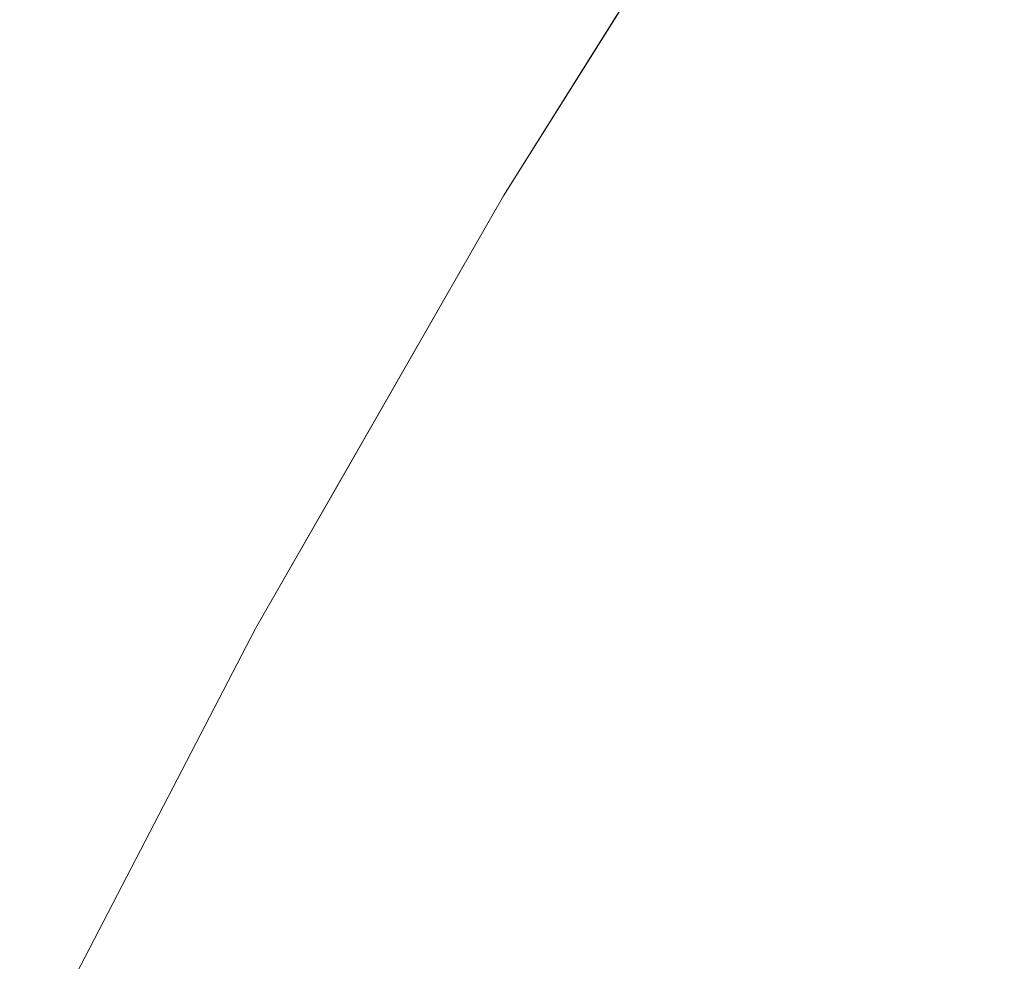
# Model space of a CAD drawing. Header units: centimetres. Extents: x -44.1 to 45.2, y 4.2 to 6.
# Tile 66 of 256: x -44.08553 to -44.07922, y 5.92892 to 5.93494. Entities that reach past the tile are written whole.
import ezdxf

# ---------------------------------------------------------------- set-up
doc = ezdxf.new("R2010")
doc.units = ezdxf.units.CM
doc.header["$LTSCALE"] = 2.54
doc.layers.add('Lucido design-1', color=7, linetype='Continuous')

# ---------------------------------------------------------------- blocks, each defined once
blk = doc.blocks.new('Gruppo-4-1')
at = {"color": 7, "linetype": 'Continuous', "lineweight": 9}
for points, invisible_edges in [([(-44.0806627, 5.9366299, -2313.02217), (-44.0824311, 5.9338177, -2313.02217), (-44.0824311, 5.9338177, -2312.42217), (-44.0811276, 5.9358907, -2312.42217)], 10), ([(-44.0823485, 5.9339189, -2313.0237324), (-44.0824311, 5.9338177, -2313.02217), (-44.0806627, 5.9366299, -2313.02217), (-44.0811196, 5.9358933, -2313.0237324)], 13), ([(-44.0811196, 5.9358933, -2312.4206076), (-44.0811276, 5.9358907, -2312.42217), (-44.0824311, 5.9338177, -2312.42217), (-44.0823485, 5.9339189, -2312.4206076)], 13), ([(-44.0823485, 5.9339189, -2312.4206076), (-44.0822908, 5.9339065, -2312.4190457), (-44.0810624, 5.9358802, -2312.4190457), (-44.0811196, 5.9358933, -2312.4206076)], 15), ([(-44.0811196, 5.9358933, -2313.0237324), (-44.0810624, 5.9358802, -2313.0252942), (-44.0822908, 5.9339065, -2313.0252942), (-44.0823485, 5.9339189, -2313.0237324)], 15), ([(-44.080967, 5.9358584, -2312.417485), (-44.0810624, 5.9358802, -2312.4190457), (-44.0822908, 5.9339065, -2312.4190457), (-44.0821947, 5.9338859, -2312.417485)], 15), ([(-44.0821947, 5.9338859, -2313.0268549), (-44.0822908, 5.9339065, -2313.0252942), (-44.0810624, 5.9358802, -2313.0252942), (-44.080967, 5.9358584, -2313.0268549)], 15), ([(-44.0821947, 5.9338859, -2312.417485), (-44.0820601, 5.933857, -2312.4159261), (-44.0808335, 5.9358278, -2312.4159261), (-44.080967, 5.9358584, -2312.417485)], 15), ([(-44.080967, 5.9358584, -2313.0268549), (-44.0808335, 5.9358278, -2313.0284139), (-44.0820601, 5.933857, -2313.0284139), (-44.0821947, 5.9338859, -2313.0268549)], 15), ([(-44.0806621, 5.9357886, -2312.4143694), (-44.0808335, 5.9358278, -2312.4159261), (-44.0820601, 5.933857, -2312.4159261), (-44.0818874, 5.9338199, -2312.4143694)], 15), ([(-44.0818874, 5.9338199, -2313.0299706), (-44.0820601, 5.933857, -2313.0284139), (-44.0808335, 5.9358278, -2313.0284139), (-44.0806621, 5.9357886, -2313.0299706)], 15), ([(-44.0818874, 5.9338199, -2312.4143694), (-44.0816764, 5.9337747, -2312.4128155), (-44.0804528, 5.9357407, -2312.4128155), (-44.0806621, 5.9357886, -2312.4143694)], 15), ([(-44.0806621, 5.9357886, -2313.0299706), (-44.0804528, 5.9357407, -2313.0315244), (-44.0816764, 5.9337747, -2313.0315244), (-44.0818874, 5.9338199, -2313.0299706)], 15), ([(-44.0802058, 5.9356841, -2312.4112651), (-44.0804528, 5.9357407, -2312.4128155), (-44.0816764, 5.9337747, -2312.4128155), (-44.0814275, 5.9337212, -2312.4112651)], 15), ([(-44.0814275, 5.9337212, -2313.0330749), (-44.0816764, 5.9337747, -2313.0315244), (-44.0804528, 5.9357407, -2313.0315244), (-44.0802058, 5.9356841, -2313.0330749)], 15), ([(-44.0814275, 5.9337212, -2312.4112651), (-44.0811408, 5.9336597, -2312.4097186), (-44.0799214, 5.935619, -2312.4097186), (-44.0802058, 5.9356841, -2312.4112651)], 15), ([(-44.0802058, 5.9356841, -2313.0330749), (-44.0799214, 5.935619, -2313.0346213), (-44.0811408, 5.9336597, -2313.0346213), (-44.0814275, 5.9337212, -2313.0330749)], 15), ([(-44.0795996, 5.9355454, -2312.4081767), (-44.0799214, 5.935619, -2312.4097186), (-44.0811408, 5.9336597, -2312.4097186), (-44.0808165, 5.9335901, -2312.4081767)], 15), ([(-44.0808165, 5.9335901, -2313.0361633), (-44.0811408, 5.9336597, -2313.0346213), (-44.0799214, 5.935619, -2313.0346213), (-44.0795996, 5.9355454, -2313.0361633)], 15), ([(-44.0808165, 5.9335901, -2312.4081767), (-44.0804549, 5.9335125, -2312.4066398), (-44.0792407, 5.9354632, -2312.4066398), (-44.0795996, 5.9355454, -2312.4081767)], 15), ([(-44.0795996, 5.9355454, -2313.0361633), (-44.0792407, 5.9354632, -2313.0377002), (-44.0804549, 5.9335125, -2313.0377002), (-44.0808165, 5.9335901, -2313.0361633)], 15), ([(-44.0788451, 5.9353727, -2312.4051085), (-44.0792407, 5.9354632, -2312.4066398), (-44.0804549, 5.9335125, -2312.4066398), (-44.0800561, 5.9334269, -2312.4051085)], 15), ([(-44.0800561, 5.9334269, -2313.0392315), (-44.0804549, 5.9335125, -2313.0377002), (-44.0792407, 5.9354632, -2313.0377002), (-44.0788451, 5.9353727, -2313.0392315)], 15), ([(-44.0800561, 5.9334269, -2312.4051085), (-44.0796205, 5.9333335, -2312.4035833), (-44.0784129, 5.9352737, -2312.4035833), (-44.0788451, 5.9353727, -2312.4051085)], 15), ([(-44.0788451, 5.9353727, -2313.0392315), (-44.0784129, 5.9352737, -2313.0407566), (-44.0796205, 5.9333335, -2313.0407566), (-44.0800561, 5.9334269, -2313.0392315)], 15), ([(-44.0779445, 5.9351665, -2312.4020649), (-44.0784129, 5.9352737, -2312.4035833), (-44.0796205, 5.9333335, -2312.4035833), (-44.0791484, 5.9332321, -2312.4020649)], 15), ([(-44.0791484, 5.9332321, -2313.0422751), (-44.0796205, 5.9333335, -2313.0407566), (-44.0784129, 5.9352737, -2313.0407566), (-44.0779445, 5.9351665, -2313.0422751)], 15), ([(-44.0823485, 5.9339189, -2312.4206076), (-44.0824311, 5.9338177, -2312.42217), (-44.0834978, 5.9319552, -2312.42217), (-44.0834911, 5.9319586, -2312.4206076)], 13), ([(-44.0834911, 5.9319586, -2312.4206076), (-44.0834329, 5.9319469, -2312.4190457), (-44.0822908, 5.9339065, -2312.4190457), (-44.0823485, 5.9339189, -2312.4206076)], 15), ([(-44.0824311, 5.9338177, -2313.02217), (-44.0823485, 5.9339189, -2313.0237324), (-44.0834911, 5.9319586, -2313.0237324)], 11), ([(-44.0823485, 5.9339189, -2313.0237324), (-44.0822908, 5.9339065, -2313.0252942), (-44.0834329, 5.9319469, -2313.0252942), (-44.0834911, 5.9319586, -2313.0237324)], 15), ([(-44.0821947, 5.9338859, -2312.417485), (-44.0822908, 5.9339065, -2312.4190457), (-44.0834329, 5.9319469, -2312.4190457), (-44.0833361, 5.9319275, -2312.417485)], 15), ([(-44.0833361, 5.9319275, -2313.0268549), (-44.0834329, 5.9319469, -2313.0252942), (-44.0822908, 5.9339065, -2313.0252942), (-44.0821947, 5.9338859, -2313.0268549)], 15), ([(-44.0833361, 5.9319275, -2312.417485), (-44.0832006, 5.9319003, -2312.4159261), (-44.0820601, 5.933857, -2312.4159261), (-44.0821947, 5.9338859, -2312.417485)], 15), ([(-44.0821947, 5.9338859, -2313.0268549), (-44.0820601, 5.933857, -2313.0284139), (-44.0832006, 5.9319003, -2313.0284139), (-44.0833361, 5.9319275, -2313.0268549)], 15), ([(-44.0818874, 5.9338199, -2312.4143694), (-44.0820601, 5.933857, -2312.4159261), (-44.0832006, 5.9319003, -2312.4159261), (-44.0830265, 5.9318653, -2312.4143694)], 15), ([(-44.0830265, 5.9318653, -2313.0299706), (-44.0832006, 5.9319003, -2313.0284139), (-44.0820601, 5.933857, -2313.0284139), (-44.0818874, 5.9338199, -2313.0299706)], 15), ([(-44.0834978, 5.9319552, -2312.42217), (-44.0824311, 5.9338177, -2312.42217), (-44.0824311, 5.9338177, -2313.02217), (-44.0840172, 5.9310485, -2313.02217)], 10), ([(-44.0834911, 5.9319586, -2313.0237324), (-44.0840172, 5.9310485, -2313.02217), (-44.0824311, 5.9338177, -2313.02217)], 9), ([(-44.0830265, 5.9318653, -2312.4143694), (-44.0828141, 5.9318227, -2312.4128155), (-44.0816764, 5.9337747, -2312.4128155), (-44.0818874, 5.9338199, -2312.4143694)], 15), ([(-44.0818874, 5.9338199, -2313.0299706), (-44.0816764, 5.9337747, -2313.0315244), (-44.0828141, 5.9318227, -2313.0315244), (-44.0830265, 5.9318653, -2313.0299706)], 15), ([(-44.0814275, 5.9337212, -2312.4112651), (-44.0816764, 5.9337747, -2312.4128155), (-44.0828141, 5.9318227, -2312.4128155), (-44.0825634, 5.9317724, -2312.4112651)], 15), ([(-44.0825634, 5.9317724, -2313.0330749), (-44.0828141, 5.9318227, -2313.0315244), (-44.0816764, 5.9337747, -2313.0315244), (-44.0814275, 5.9337212, -2313.0330749)], 15), ([(-44.0825634, 5.9317724, -2312.4112651), (-44.0822746, 5.9317144, -2312.4097186), (-44.0811408, 5.9336597, -2312.4097186), (-44.0814275, 5.9337212, -2312.4112651)], 15), ([(-44.0814275, 5.9337212, -2313.0330749), (-44.0811408, 5.9336597, -2313.0346213), (-44.0822746, 5.9317144, -2313.0346213), (-44.0825634, 5.9317724, -2313.0330749)], 15), ([(-44.0808165, 5.9335901, -2312.4081767), (-44.0811408, 5.9336597, -2312.4097186), (-44.0822746, 5.9317144, -2312.4097186), (-44.081948, 5.9316489, -2312.4081767)], 15), ([(-44.081948, 5.9316489, -2313.0361633), (-44.0822746, 5.9317144, -2313.0346213), (-44.0811408, 5.9336597, -2313.0346213), (-44.0808165, 5.9335901, -2313.0361633)], 15), ([(-44.081948, 5.9316489, -2312.4081767), (-44.0815837, 5.9315757, -2312.4066398), (-44.0804549, 5.9335125, -2312.4066398), (-44.0808165, 5.9335901, -2312.4081767)], 15), ([(-44.0808165, 5.9335901, -2313.0361633), (-44.0804549, 5.9335125, -2313.0377002), (-44.0815837, 5.9315757, -2313.0377002), (-44.081948, 5.9316489, -2313.0361633)], 15), ([(-44.0800561, 5.9334269, -2312.4051085), (-44.0804549, 5.9335125, -2312.4066398), (-44.0815837, 5.9315757, -2312.4066398), (-44.081182, 5.9314951, -2312.4051085)], 15), ([(-44.081182, 5.9314951, -2313.0392315), (-44.0815837, 5.9315757, -2313.0377002), (-44.0804549, 5.9335125, -2313.0377002), (-44.0800561, 5.9334269, -2313.0392315)], 15), ([(-44.081182, 5.9314951, -2312.4051085), (-44.0807433, 5.9314071, -2312.4035833), (-44.0796205, 5.9333335, -2312.4035833), (-44.0800561, 5.9334269, -2312.4051085)], 15), ([(-44.0800561, 5.9334269, -2313.0392315), (-44.0796205, 5.9333335, -2313.0407566), (-44.0807433, 5.9314071, -2313.0407566), (-44.081182, 5.9314951, -2313.0392315)], 15), ([(-44.0791484, 5.9332321, -2312.4020649), (-44.0796205, 5.9333335, -2312.4035833), (-44.0807433, 5.9314071, -2312.4035833), (-44.0802678, 5.9313116, -2312.4020649)], 15), ([(-44.0802678, 5.9313116, -2313.0422751), (-44.0807433, 5.9314071, -2313.0407566), (-44.0796205, 5.9333335, -2313.0407566), (-44.0791484, 5.9332321, -2313.0422751)], 15), ([(-44.0802678, 5.9313116, -2312.4020649), (-44.0797558, 5.9312089, -2312.4005536), (-44.0786402, 5.9331231, -2312.4005536), (-44.0791484, 5.9332321, -2312.4020649)], 15), ([(-44.0791484, 5.9332321, -2313.0422751), (-44.0786402, 5.9331231, -2313.0437864), (-44.0797558, 5.9312089, -2313.0437864), (-44.0802678, 5.9313116, -2313.0422751)], 15), ([(-44.0780961, 5.9330063, -2312.39905), (-44.0786402, 5.9331231, -2312.4005536), (-44.0797558, 5.9312089, -2312.4005536), (-44.0792078, 5.9310989, -2312.39905)], 15), ([(-44.0792078, 5.9310989, -2313.04529), (-44.0797558, 5.9312089, -2313.0437864), (-44.0786402, 5.9331231, -2313.0437864), (-44.0780961, 5.9330063, -2313.04529)], 15), ([(-44.0845499, 5.9300136, -2312.4206076), (-44.0844913, 5.9300027, -2312.4190457), (-44.0834329, 5.9319469, -2312.4190457), (-44.0834911, 5.9319586, -2312.4206076)], 15), ([(-44.0840172, 5.9310485, -2312.42217), (-44.0845499, 5.9300136, -2312.4206076), (-44.0834911, 5.9319586, -2312.4206076)], 11), ([(-44.0845499, 5.9300136, -2313.0237324), (-44.0840172, 5.9310485, -2313.02217), (-44.0834911, 5.9319586, -2313.0237324)], 11), ([(-44.0834911, 5.9319586, -2313.0237324), (-44.0834329, 5.9319469, -2313.0252942), (-44.0844913, 5.9300027, -2313.0252942), (-44.0845499, 5.9300136, -2313.0237324)], 15), ([(-44.0833361, 5.9319275, -2312.417485), (-44.0834329, 5.9319469, -2312.4190457), (-44.0844913, 5.9300027, -2312.4190457), (-44.0843938, 5.9299844, -2312.417485)], 15), ([(-44.0843938, 5.9299844, -2313.0268549), (-44.0844913, 5.9300027, -2313.0252942), (-44.0834329, 5.9319469, -2313.0252942), (-44.0833361, 5.9319275, -2313.0268549)], 15), ([(-44.0834911, 5.9319586, -2312.4206076), (-44.0834978, 5.9319552, -2312.42217), (-44.0840172, 5.9310485, -2312.42217)], 9), ([(-44.0840172, 5.9310485, -2313.02217), (-44.0840172, 5.9310485, -2312.42217), (-44.0834978, 5.9319552, -2312.42217)], 9), ([(-44.0843938, 5.9299844, -2312.417485), (-44.0842575, 5.9299589, -2312.4159261), (-44.0832006, 5.9319003, -2312.4159261), (-44.0833361, 5.9319275, -2312.417485)], 15), ([(-44.0833361, 5.9319275, -2313.0268549), (-44.0832006, 5.9319003, -2313.0284139), (-44.0842575, 5.9299589, -2313.0284139), (-44.0843938, 5.9299844, -2313.0268549)], 15), ([(-44.0830265, 5.9318653, -2312.4143694), (-44.0832006, 5.9319003, -2312.4159261), (-44.0842575, 5.9299589, -2312.4159261), (-44.0840823, 5.9299261, -2312.4143694)], 15), ([(-44.0840823, 5.9299261, -2313.0299706), (-44.0842575, 5.9299589, -2313.0284139), (-44.0832006, 5.9319003, -2313.0284139), (-44.0830265, 5.9318653, -2313.0299706)], 15), ([(-44.0840823, 5.9299261, -2312.4143694), (-44.0838684, 5.9298861, -2312.4128155), (-44.0828141, 5.9318227, -2312.4128155), (-44.0830265, 5.9318653, -2312.4143694)], 15), ([(-44.0830265, 5.9318653, -2313.0299706), (-44.0828141, 5.9318227, -2313.0315244), (-44.0838684, 5.9298861, -2313.0315244), (-44.0840823, 5.9299261, -2313.0299706)], 15), ([(-44.0825634, 5.9317724, -2312.4112651), (-44.0828141, 5.9318227, -2312.4128155), (-44.0838684, 5.9298861, -2312.4128155), (-44.083616, 5.9298388, -2312.4112651)], 15), ([(-44.083616, 5.9298388, -2313.0330749), (-44.0838684, 5.9298861, -2313.0315244), (-44.0828141, 5.9318227, -2313.0315244), (-44.0825634, 5.9317724, -2313.0330749)], 15), ([(-44.083616, 5.9298388, -2312.4112651), (-44.0833253, 5.9297844, -2312.4097186), (-44.0822746, 5.9317144, -2312.4097186), (-44.0825634, 5.9317724, -2312.4112651)], 15), ([(-44.0825634, 5.9317724, -2313.0330749), (-44.0822746, 5.9317144, -2313.0346213), (-44.0833253, 5.9297844, -2313.0346213), (-44.083616, 5.9298388, -2313.0330749)], 15), ([(-44.081948, 5.9316489, -2312.4081767), (-44.0822746, 5.9317144, -2312.4097186), (-44.0833253, 5.9297844, -2312.4097186), (-44.0829965, 5.9297228, -2312.4081767)], 15), ([(-44.0829965, 5.9297228, -2313.0361633), (-44.0833253, 5.9297844, -2313.0346213), (-44.0822746, 5.9317144, -2313.0346213), (-44.081948, 5.9316489, -2313.0361633)], 15), ([(-44.0829965, 5.9297228, -2312.4081767), (-44.0826298, 5.9296542, -2312.4066398), (-44.0815837, 5.9315757, -2312.4066398), (-44.081948, 5.9316489, -2312.4081767)], 15), ([(-44.081948, 5.9316489, -2313.0361633), (-44.0815837, 5.9315757, -2313.0377002), (-44.0826298, 5.9296542, -2313.0377002), (-44.0829965, 5.9297228, -2313.0361633)], 15), ([(-44.081182, 5.9314951, -2312.4051085), (-44.0815837, 5.9315757, -2312.4066398), (-44.0826298, 5.9296542, -2312.4066398), (-44.0822254, 5.9295785, -2312.4051085)], 15), ([(-44.0822254, 5.9295785, -2313.0392315), (-44.0826298, 5.9296542, -2313.0377002), (-44.0815837, 5.9315757, -2313.0377002), (-44.081182, 5.9314951, -2313.0392315)], 15), ([(-44.0822254, 5.9295785, -2312.4051085), (-44.0817838, 5.9294958, -2312.4035833), (-44.0807433, 5.9314071, -2312.4035833), (-44.081182, 5.9314951, -2312.4051085)], 15), ([(-44.081182, 5.9314951, -2313.0392315), (-44.0807433, 5.9314071, -2313.0407566), (-44.0817838, 5.9294958, -2313.0407566), (-44.0822254, 5.9295785, -2313.0392315)], 15), ([(-44.0802678, 5.9313116, -2312.4020649), (-44.0807433, 5.9314071, -2312.4035833), (-44.0817838, 5.9294958, -2312.4035833), (-44.0813051, 5.9294062, -2312.4020649)], 15), ([(-44.0813051, 5.9294062, -2313.0422751), (-44.0817838, 5.9294958, -2313.0407566), (-44.0807433, 5.9314071, -2313.0407566), (-44.0802678, 5.9313116, -2313.0422751)], 15), ([(-44.0813051, 5.9294062, -2312.4020649), (-44.0807898, 5.9293097, -2312.4005536), (-44.0797558, 5.9312089, -2312.4005536), (-44.0802678, 5.9313116, -2312.4020649)], 15), ([(-44.0802678, 5.9313116, -2313.0422751), (-44.0797558, 5.9312089, -2313.0437864), (-44.0807898, 5.9293097, -2313.0437864), (-44.0813051, 5.9294062, -2313.0422751)], 15), ([(-44.0792078, 5.9310989, -2312.39905), (-44.0797558, 5.9312089, -2312.4005536), (-44.0807898, 5.9293097, -2312.4005536), (-44.0802381, 5.9292064, -2312.39905)], 15), ([(-44.0802381, 5.9292064, -2313.04529), (-44.0807898, 5.9293097, -2313.0437864), (-44.0797558, 5.9312089, -2313.0437864), (-44.0792078, 5.9310989, -2313.04529)], 15), ([(-44.0792078, 5.9310989, -2312.39905), (-44.0802381, 5.9292064, -2312.39905), (-44.0796505, 5.9290964, -2312.3975546), (-44.0791473, 5.9300371, -2312.3975546)], 15), ([(-44.0792078, 5.9310989, -2313.04529), (-44.0786242, 5.9309817, -2313.0467854), (-44.0796505, 5.9290964, -2313.0467854), (-44.0802381, 5.9292064, -2313.04529)], 15), ([(-44.0845499, 5.9300136, -2312.4206076), (-44.0840172, 5.9310485, -2312.42217), (-44.0854339, 5.9283195, -2312.42217)], 9), ([(-44.0854339, 5.9283195, -2313.02217), (-44.0854339, 5.9283195, -2312.42217), (-44.0840172, 5.9310485, -2312.42217), (-44.0840172, 5.9310485, -2313.02217)], 5), ([(-44.0854339, 5.9283195, -2313.02217), (-44.0840172, 5.9310485, -2313.02217), (-44.0845499, 5.9300136, -2313.0237324)], 10), ([(-44.0790275, 5.9289798, -2313.0482721), (-44.0796505, 5.9290964, -2313.0467854), (-44.0786242, 5.9309817, -2313.0467854), (-44.0780052, 5.9308575, -2313.0482721)], 15), ([(-44.0854339, 5.9283195, -2312.42217), (-44.0855276, 5.9280853, -2312.4206076), (-44.0845499, 5.9300136, -2312.4206076)], 11), ([(-44.0855276, 5.9280853, -2312.4206076), (-44.0854687, 5.928075, -2312.4190457), (-44.0844913, 5.9300027, -2312.4190457), (-44.0845499, 5.9300136, -2312.4206076)], 15), ([(-44.0845499, 5.9300136, -2313.0237324), (-44.0855276, 5.9280853, -2313.0237324), (-44.0854339, 5.9283195, -2313.02217)], 11), ([(-44.0845499, 5.9300136, -2313.0237324), (-44.0844913, 5.9300027, -2313.0252942), (-44.0854687, 5.928075, -2313.0252942), (-44.0855276, 5.9280853, -2313.0237324)], 15), ([(-44.0843938, 5.9299844, -2312.417485), (-44.0844913, 5.9300027, -2312.4190457), (-44.0854687, 5.928075, -2312.4190457), (-44.0853707, 5.9280579, -2312.417485)], 15), ([(-44.0853707, 5.9280579, -2313.0268549), (-44.0854687, 5.928075, -2313.0252942), (-44.0844913, 5.9300027, -2313.0252942), (-44.0843938, 5.9299844, -2313.0268549)], 15), ([(-44.0785263, 5.9299167, -2312.3960679), (-44.0791473, 5.9300371, -2312.3975546), (-44.0796505, 5.9290964, -2312.3975546), (-44.0790275, 5.9289798, -2312.3960679)], 15), ([(-44.0853707, 5.9280579, -2312.417485), (-44.0852334, 5.928034, -2312.4159261), (-44.0842575, 5.9299589, -2312.4159261), (-44.0843938, 5.9299844, -2312.417485)], 15), ([(-44.0843938, 5.9299844, -2313.0268549), (-44.0842575, 5.9299589, -2313.0284139), (-44.0852334, 5.928034, -2313.0284139), (-44.0853707, 5.9280579, -2313.0268549)], 15), ([(-44.0840823, 5.9299261, -2312.4143694), (-44.0842575, 5.9299589, -2312.4159261), (-44.0852334, 5.928034, -2312.4159261), (-44.0850572, 5.9280034, -2312.4143694)], 15), ([(-44.0850572, 5.9280034, -2313.0299706), (-44.0852334, 5.928034, -2313.0284139), (-44.0842575, 5.9299589, -2313.0284139), (-44.0840823, 5.9299261, -2313.0299706)], 15), ([(-44.0850572, 5.9280034, -2312.4143694), (-44.084842, 5.9279659, -2312.4128155), (-44.0838684, 5.9298861, -2312.4128155), (-44.0840823, 5.9299261, -2312.4143694)], 15), ([(-44.0840823, 5.9299261, -2313.0299706), (-44.0838684, 5.9298861, -2313.0315244), (-44.084842, 5.9279659, -2313.0315244), (-44.0850572, 5.9280034, -2313.0299706)], 15), ([(-44.083616, 5.9298388, -2312.4112651), (-44.0838684, 5.9298861, -2312.4128155), (-44.084842, 5.9279659, -2312.4128155), (-44.0845881, 5.9279217, -2312.4112651)], 15), ([(-44.0845881, 5.9279217, -2313.0330749), (-44.084842, 5.9279659, -2313.0315244), (-44.0838684, 5.9298861, -2313.0315244), (-44.083616, 5.9298388, -2313.0330749)], 15), ([(-44.0845881, 5.9279217, -2312.4112651), (-44.0842956, 5.9278708, -2312.4097186), (-44.0833253, 5.9297844, -2312.4097186), (-44.083616, 5.9298388, -2312.4112651)], 15), ([(-44.083616, 5.9298388, -2313.0330749), (-44.0833253, 5.9297844, -2313.0346213), (-44.0842956, 5.9278708, -2313.0346213), (-44.0845881, 5.9279217, -2313.0330749)], 15), ([(-44.0829965, 5.9297228, -2312.4081767), (-44.0833253, 5.9297844, -2312.4097186), (-44.0842956, 5.9278708, -2312.4097186), (-44.0839647, 5.9278132, -2312.4081767)], 15), ([(-44.0839647, 5.9278132, -2313.0361633), (-44.0842956, 5.9278708, -2313.0346213), (-44.0833253, 5.9297844, -2313.0346213), (-44.0829965, 5.9297228, -2313.0361633)], 15), ([(-44.0839647, 5.9278132, -2312.4081767), (-44.0835958, 5.927749, -2312.4066398), (-44.0826298, 5.9296542, -2312.4066398), (-44.0829965, 5.9297228, -2312.4081767)], 15), ([(-44.0829965, 5.9297228, -2313.0361633), (-44.0826298, 5.9296542, -2313.0377002), (-44.0835958, 5.927749, -2313.0377002), (-44.0839647, 5.9278132, -2313.0361633)], 15), ([(-44.0822254, 5.9295785, -2312.4051085), (-44.0826298, 5.9296542, -2312.4066398), (-44.0835958, 5.927749, -2312.4066398), (-44.083189, 5.9276781, -2312.4051085)], 15), ([(-44.083189, 5.9276781, -2313.0392315), (-44.0835958, 5.927749, -2313.0377002), (-44.0826298, 5.9296542, -2313.0377002), (-44.0822254, 5.9295785, -2313.0392315)], 15), ([(-44.083189, 5.9276781, -2312.4051085), (-44.0827446, 5.9276008, -2312.4035833), (-44.0817838, 5.9294958, -2312.4035833), (-44.0822254, 5.9295785, -2312.4051085)], 15), ([(-44.0822254, 5.9295785, -2313.0392315), (-44.0817838, 5.9294958, -2313.0407566), (-44.0827446, 5.9276008, -2313.0407566), (-44.083189, 5.9276781, -2313.0392315)], 15), ([(-44.0813051, 5.9294062, -2312.4020649), (-44.0817838, 5.9294958, -2312.4035833), (-44.0827446, 5.9276008, -2312.4035833), (-44.082263, 5.9275169, -2312.4020649)], 15), ([(-44.082263, 5.9275169, -2313.0422751), (-44.0827446, 5.9276008, -2313.0407566), (-44.0817838, 5.9294958, -2313.0407566), (-44.0813051, 5.9294062, -2313.0422751)], 15), ([(-44.082263, 5.9275169, -2312.4020649), (-44.0817445, 5.9274267, -2312.4005536), (-44.0807898, 5.9293097, -2312.4005536), (-44.0813051, 5.9294062, -2312.4020649)], 15), ([(-44.0813051, 5.9294062, -2313.0422751), (-44.0807898, 5.9293097, -2313.0437864), (-44.0817445, 5.9274267, -2313.0437864), (-44.082263, 5.9275169, -2313.0422751)], 15), ([(-44.0802381, 5.9292064, -2312.39905), (-44.0807898, 5.9293097, -2312.4005536), (-44.0817445, 5.9274267, -2312.4005536), (-44.0811895, 5.92733, -2312.39905)], 15), ([(-44.0811895, 5.92733, -2313.04529), (-44.0817445, 5.9274267, -2313.0437864), (-44.0807898, 5.9293097, -2313.0437864), (-44.0802381, 5.9292064, -2313.04529)], 15), ([(-44.0811895, 5.92733, -2312.39905), (-44.0805983, 5.9272271, -2312.3975546), (-44.0796505, 5.9290964, -2312.3975546), (-44.0802381, 5.9292064, -2312.39905)], 15), ([(-44.0802381, 5.9292064, -2313.04529), (-44.0796505, 5.9290964, -2313.0467854), (-44.0805983, 5.9272271, -2313.0467854), (-44.0811895, 5.92733, -2313.04529)], 15), ([(-44.0790275, 5.9289798, -2312.3960679), (-44.0796505, 5.9290964, -2312.3975546), (-44.0805983, 5.9272271, -2312.3975546), (-44.0799714, 5.927118, -2312.3960679)], 15), ([(-44.0799714, 5.927118, -2313.0482721), (-44.0805983, 5.9272271, -2313.0467854), (-44.0796505, 5.9290964, -2313.0467854), (-44.0790275, 5.9289798, -2313.0482721)], 15), ([(-44.0790275, 5.9289798, -2312.3960679), (-44.0799714, 5.927118, -2312.3960679), (-44.0793093, 5.9270027, -2312.3945904), (-44.0788489, 5.9279276, -2312.3945904)], 15), ([(-44.0790275, 5.9289798, -2313.0482721), (-44.0783693, 5.9288566, -2313.0497496), (-44.0793093, 5.9270027, -2313.0497496), (-44.0799714, 5.927118, -2313.0482721)], 15)]:
    blk.add_3dface(points, dxfattribs=dict(at, invisible_edges=invisible_edges))
blk = doc.blocks.new('Gruppo-5-1')
at = {"color": 7}
blk.add_blockref('Gruppo-4-1', (0, 0), dxfattribs=at)

msp = doc.modelspace()

# ---------------------------------------------------------------- block references
at = {"layer": 'Lucido design-1', "color": 7}
msp.add_blockref('Gruppo-5-1', (0, 0), dxfattribs=at)

doc.saveas('drawing.dxf')
